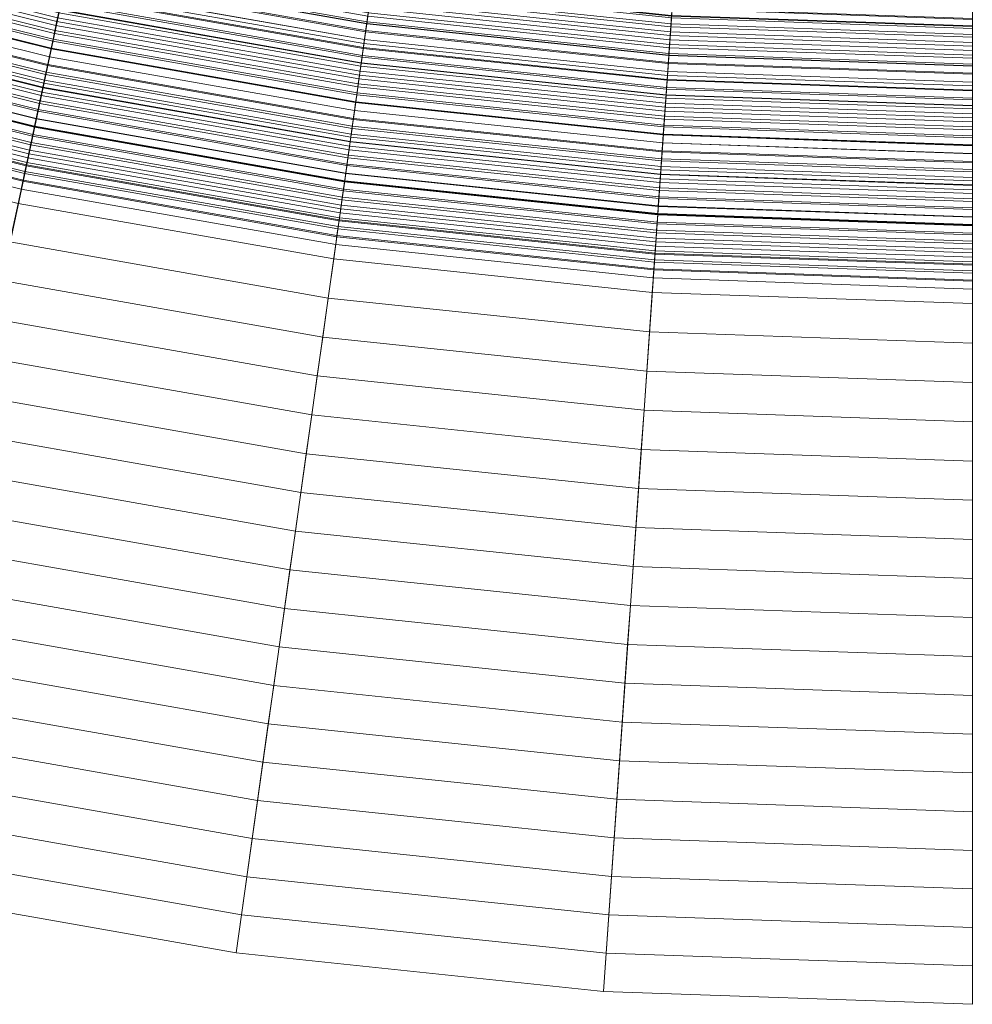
# Model space of a CAD drawing. Header units: centimetres. Extents: x -3.01 to 4.18, y -5.46 to 1.74.
# Tile 14 of 256: x -0.06 to 0.59, y -5.46 to -4.79. Entities that reach past the tile are written whole.
import ezdxf

# ---------------------------------------------------------------- set-up
doc = ezdxf.new("R2010")
doc.units = ezdxf.units.CM
doc.header["$LTSCALE"] = 2.54
doc.layers.add('Lucido design-1', color=7, linetype='Continuous')

# ---------------------------------------------------------------- blocks, each defined once
blk = doc.blocks.new('Gruppo-1')
at = {"color": 142, "linetype": 'Continuous', "lineweight": 9}
for points in [[(-1.52886, -4.77181, 37.29766), (-1.32062, -4.91227, 37.29766), (0.58522, -1.86229, 37.29766), (0.58509, -1.86221, 37.29766)], [(-1.32062, -4.91227, 37.29766), (-1.10309, -5.03786, 37.29766), (0.58535, -1.86237, 37.29766), (0.58522, -1.86229, 37.29766)], [(-1.10309, -5.03786, 37.29766), (-0.87733, -5.14797, 37.29766), (0.58548, -1.86244, 37.29766), (0.58535, -1.86237, 37.29766)], [(-0.87733, -5.14797, 37.29766), (-0.64444, -5.24206, 37.29766), (0.58562, -1.86249, 37.29766), (0.58548, -1.86244, 37.29766)], [(-0.64444, -5.24206, 37.29766), (-0.40555, -5.31968, 37.29766), (0.58577, -1.86254, 37.29766), (0.58562, -1.86249, 37.29766)], [(-0.40555, -5.31968, 37.29766), (-0.16184, -5.38045, 37.29766), (0.58591, -1.86258, 37.29766), (0.58577, -1.86254, 37.29766)], [(-0.16184, -5.38045, 37.29766), (0.08553, -5.42407, 37.29766), (0.58606, -1.8626, 37.29766), (0.58591, -1.86258, 37.29766)], [(0.08553, -5.42407, 37.29766), (0.33533, -5.45032, 37.29766), (0.58621, -1.86262, 37.29766), (0.58606, -1.8626, 37.29766)], [(0.33533, -5.45032, 37.29766), (0.58636, -5.45909, 37.29766), (0.58636, -1.86262, 37.29766), (0.58621, -1.86262, 37.29766)], [(-0.03192, -4.76922, 35.74964), (0.1725, -4.80527, 35.74964), (0.29565, -3.92896, 35.74964), (0.15207, -3.90365, 35.74964)], [(0.15207, -3.90365, 35.85075), (0.29565, -3.92896, 35.85075), (0.1725, -4.80527, 35.85075), (-0.03192, -4.76922, 35.85075)], [(0.1725, -4.80527, 35.74964), (0.37892, -4.82696, 35.74964), (0.44065, -3.9442, 35.74964), (0.29565, -3.92896, 35.74964)], [(0.29565, -3.92896, 35.85075), (0.44065, -3.9442, 35.85075), (0.37892, -4.82696, 35.85075), (0.1725, -4.80527, 35.85075)], [(0.37892, -4.82696, 35.74964), (0.58636, -4.83421, 35.74964), (0.58636, -3.94929, 35.74964), (0.44065, -3.9442, 35.74964)], [(0.44065, -3.9442, 35.85075), (0.58636, -3.94929, 35.85075), (0.58636, -4.83421, 35.85075), (0.37892, -4.82696, 35.85075)], [(-0.02341, -4.72923, 37.81885), (0.17819, -4.76477, 37.81885), (0.17441, -4.79162, 37.80806), (-0.02905, -4.75575, 37.80806)], [(-0.23698, -4.73179, 37.79717), (-0.03468, -4.78223, 37.79717), (-0.0403, -4.80867, 37.7862), (-0.24443, -4.75778, 37.7862)], [(-0.23929, -4.73986, 36.80608), (-0.03643, -4.79044, 36.80608), (-0.03516, -4.78447, 36.80368), (-0.23761, -4.734, 36.80368)], [(-0.24004, -4.74247, 36.66101), (-0.03699, -4.79309, 36.66101), (-0.03811, -4.79838, 36.66301), (-0.24153, -4.74767, 36.66301)], [(-0.24098, -4.74573, 36.80847), (-0.0377, -4.79642, 36.80847), (-0.03643, -4.79044, 36.80608), (-0.23929, -4.73986, 36.80608)], [(-0.23855, -4.73727, 36.65901), (-0.03587, -4.7878, 36.65901), (-0.03699, -4.79309, 36.66101), (-0.24004, -4.74247, 36.66101)], [(-0.24153, -4.74767, 36.66301), (-0.03811, -4.79838, 36.66301), (-0.03924, -4.80368, 36.66501), (-0.24302, -4.75287, 36.66501)], [(-0.24266, -4.75161, 36.81086), (-0.03897, -4.8024, 36.81086), (-0.0377, -4.79642, 36.80847), (-0.24098, -4.74573, 36.80847)], [(-0.02882, -4.75466, 36.79158), (0.17457, -4.79052, 36.79158), (0.17542, -4.78449, 36.78914), (-0.02755, -4.7487, 36.78914)], [(-0.24302, -4.75287, 36.66501), (-0.03924, -4.80368, 36.66501), (-0.04036, -4.80897, 36.667), (-0.24451, -4.75807, 36.667)], [(-0.24435, -4.75748, 36.81323), (-0.04024, -4.80837, 36.81323), (-0.03897, -4.8024, 36.81086), (-0.24266, -4.75161, 36.81086)], [(-0.02905, -4.75575, 37.80806), (0.17441, -4.79162, 37.80806), (0.17065, -4.81843, 37.79717), (-0.03468, -4.78223, 37.79717)], [(-0.02912, -4.75609, 36.64694), (0.17436, -4.79197, 36.64694), (0.17361, -4.79732, 36.64895), (-0.03025, -4.76137, 36.64895)], [(-0.03009, -4.76061, 36.79401), (0.17372, -4.79655, 36.79401), (0.17457, -4.79052, 36.79158), (-0.02882, -4.75466, 36.79158)], [(-0.028, -4.7508, 36.64492), (0.17512, -4.78662, 36.64492), (0.17436, -4.79197, 36.64694), (-0.02912, -4.75609, 36.64694)], [(-0.24443, -4.75778, 37.7862), (-0.0403, -4.80867, 37.7862), (-0.04591, -4.83508, 37.77513), (-0.25187, -4.78373, 37.77513)], [(-0.24772, -4.76924, 36.81797), (-0.04278, -4.82034, 36.81797), (-0.04151, -4.81436, 36.81561), (-0.24603, -4.76336, 36.81561)], [(-0.24601, -4.76327, 36.669), (-0.04149, -4.81426, 36.669), (-0.04261, -4.81956, 36.67099), (-0.2475, -4.76847, 36.67099)], [(-0.24603, -4.76336, 36.81561), (-0.04151, -4.81436, 36.81561), (-0.04024, -4.80837, 36.81323), (-0.24435, -4.75748, 36.81323)], [(-0.24451, -4.75807, 36.667), (-0.04036, -4.80897, 36.667), (-0.04149, -4.81426, 36.669), (-0.24601, -4.76327, 36.669)], [(-0.03025, -4.76137, 36.64895), (0.17361, -4.79732, 36.64895), (0.17286, -4.80267, 36.65097), (-0.03137, -4.76666, 36.65097)], [(-0.03135, -4.76657, 36.79644), (0.17287, -4.80259, 36.79644), (0.17372, -4.79655, 36.79401), (-0.03009, -4.76061, 36.79401)], [(0.38367, -4.75909, 37.82954), (0.58636, -4.76617, 37.82954), (0.58636, -4.79332, 37.81885), (0.38178, -4.78617, 37.81885)], [(-0.24941, -4.77513, 36.82033), (-0.04405, -4.82633, 36.82033), (-0.04278, -4.82034, 36.81797), (-0.24772, -4.76924, 36.81797)], [(-0.2475, -4.76847, 36.67099), (-0.04261, -4.81956, 36.67099), (-0.04374, -4.82485, 36.67297), (-0.24899, -4.77368, 36.67297)], [(-0.03262, -4.77254, 36.79886), (0.17202, -4.80862, 36.79886), (0.17287, -4.80259, 36.79644), (-0.03135, -4.76657, 36.79644)], [(-0.03137, -4.76666, 36.65097), (0.17286, -4.80267, 36.65097), (0.17211, -4.80802, 36.65298), (-0.03249, -4.77194, 36.65298)], [(-0.03192, -4.76922, 35.85075), (0.1725, -4.80527, 35.85075), (0.1725, -4.80527, 35.74964), (-0.03192, -4.76922, 35.74964)], [(0.17819, -4.76477, 37.81885), (0.38178, -4.78617, 37.81885), (0.37988, -4.81322, 37.80806), (0.17441, -4.79162, 37.80806)], [(0.17711, -4.77244, 36.78424), (0.38124, -4.79389, 36.78424), (0.38166, -4.78783, 36.78177), (0.17796, -4.76642, 36.78177)], [(0.17812, -4.76524, 36.6368), (0.38174, -4.78664, 36.6368), (0.38137, -4.79202, 36.63884), (0.17737, -4.77058, 36.63884)], [(-0.25109, -4.78101, 36.82268), (-0.04533, -4.83232, 36.82268), (-0.04405, -4.82633, 36.82033), (-0.24941, -4.77513, 36.82033)], [(-0.24899, -4.77368, 36.67297), (-0.04374, -4.82485, 36.67297), (-0.04487, -4.83015, 36.67496), (-0.25048, -4.77888, 36.67496)], [(-0.03389, -4.7785, 36.80127), (0.17118, -4.81466, 36.80127), (0.17202, -4.80862, 36.79886), (-0.03262, -4.77254, 36.79886)], [(-0.03249, -4.77194, 36.65298), (0.17211, -4.80802, 36.65298), (0.17136, -4.81337, 36.65499), (-0.03362, -4.77723, 36.65499)], [(0.17662, -4.77593, 36.64086), (0.38099, -4.79741, 36.64086), (0.38061, -4.80279, 36.64289), (0.17587, -4.78127, 36.64289)], [(0.17626, -4.77846, 36.78669), (0.38081, -4.79996, 36.78669), (0.38124, -4.79389, 36.78424), (0.17711, -4.77244, 36.78424)], [(0.17737, -4.77058, 36.63884), (0.38137, -4.79202, 36.63884), (0.38099, -4.79741, 36.64086), (0.17662, -4.77593, 36.64086)], [(-0.25278, -4.7869, 36.82502), (-0.0466, -4.83831, 36.82502), (-0.04533, -4.83232, 36.82268), (-0.25109, -4.78101, 36.82268)], [(-0.25048, -4.77888, 36.67496), (-0.04487, -4.83015, 36.67496), (-0.04599, -4.83545, 36.67694), (-0.25198, -4.78409, 36.67694)], [(-0.03468, -4.78223, 37.79717), (0.17065, -4.81843, 37.79717), (0.16688, -4.84521, 37.7862), (-0.0403, -4.80867, 37.7862)], [(-0.03474, -4.78252, 36.657), (0.1706, -4.81872, 36.657), (0.16985, -4.82408, 36.65901), (-0.03587, -4.7878, 36.65901)], [(-0.03516, -4.78447, 36.80368), (0.17033, -4.82071, 36.80368), (0.17118, -4.81466, 36.80127), (-0.03389, -4.7785, 36.80127)], [(-0.03362, -4.77723, 36.65499), (0.17136, -4.81337, 36.65499), (0.1706, -4.81872, 36.657), (-0.03474, -4.78252, 36.657)], [(0.17587, -4.78127, 36.64289), (0.38061, -4.80279, 36.64289), (0.38024, -4.80818, 36.64492), (0.17512, -4.78662, 36.64492)], [(0.17542, -4.78449, 36.78914), (0.38039, -4.80603, 36.78914), (0.38081, -4.79996, 36.78669), (0.17626, -4.77846, 36.78669)], [(0.38166, -4.78783, 36.78177), (0.58636, -4.79498, 36.78177), (0.58636, -4.7889, 36.77931), (0.38208, -4.78177, 36.77931)], [(0.38212, -4.78125, 36.63477), (0.58636, -4.78839, 36.63477), (0.58636, -4.79378, 36.6368), (0.38174, -4.78664, 36.6368)], [(-0.25187, -4.78373, 37.77513), (-0.04591, -4.83508, 37.77513), (-0.05152, -4.86145, 37.76396), (-0.2593, -4.80964, 37.76396)], [(-0.25347, -4.78929, 36.67892), (-0.04712, -4.84074, 36.67892), (-0.04824, -4.84604, 36.6809), (-0.25496, -4.7945, 36.6809)], [(-0.25447, -4.79279, 36.82736), (-0.04787, -4.8443, 36.82736), (-0.0466, -4.83831, 36.82502), (-0.25278, -4.7869, 36.82502)], [(-0.25198, -4.78409, 36.67694), (-0.04599, -4.83545, 36.67694), (-0.04712, -4.84074, 36.67892), (-0.25347, -4.78929, 36.67892)], [(-0.03587, -4.7878, 36.65901), (0.16985, -4.82408, 36.65901), (0.1691, -4.82943, 36.66101), (-0.03699, -4.79309, 36.66101)], [(-0.03643, -4.79044, 36.80608), (0.16948, -4.82675, 36.80608), (0.17033, -4.82071, 36.80368), (-0.03516, -4.78447, 36.80368)], [(0.17512, -4.78662, 36.64492), (0.38024, -4.80818, 36.64492), (0.37986, -4.81357, 36.64694), (0.17436, -4.79197, 36.64694)], [(0.17457, -4.79052, 36.79158), (0.37996, -4.81211, 36.79158), (0.38039, -4.80603, 36.78914), (0.17542, -4.78449, 36.78914)], [(0.38178, -4.78617, 37.81885), (0.58636, -4.79332, 37.81885), (0.58636, -4.82043, 37.80806), (0.37988, -4.81322, 37.80806)], [(0.38124, -4.79389, 36.78424), (0.58636, -4.80106, 36.78424), (0.58636, -4.79498, 36.78177), (0.38166, -4.78783, 36.78177)], [(0.38174, -4.78664, 36.6368), (0.58636, -4.79378, 36.6368), (0.58636, -4.79918, 36.63884), (0.38137, -4.79202, 36.63884)], [(-0.25496, -4.7945, 36.6809), (-0.04824, -4.84604, 36.6809), (-0.04937, -4.85134, 36.68287), (-0.25646, -4.79971, 36.68287)], [(-0.25616, -4.79869, 36.82969), (-0.04915, -4.8503, 36.82969), (-0.04787, -4.8443, 36.82736), (-0.25447, -4.79279, 36.82736)], [(-0.03897, -4.8024, 36.81086), (0.16778, -4.83885, 36.81086), (0.16863, -4.8328, 36.80847), (-0.0377, -4.79642, 36.80847)], [(-0.03699, -4.79309, 36.66101), (0.1691, -4.82943, 36.66101), (0.16835, -4.83479, 36.66301), (-0.03811, -4.79838, 36.66301)], [(-0.0377, -4.79642, 36.80847), (0.16863, -4.8328, 36.80847), (0.16948, -4.82675, 36.80608), (-0.03643, -4.79044, 36.80608)], [(0.17441, -4.79162, 37.80806), (0.37988, -4.81322, 37.80806), (0.378, -4.84023, 37.79717), (0.17065, -4.81843, 37.79717)], [(0.17287, -4.80259, 36.79644), (0.37911, -4.82426, 36.79644), (0.37954, -4.81818, 36.79401), (0.17372, -4.79655, 36.79401)], [(0.17436, -4.79197, 36.64694), (0.37986, -4.81357, 36.64694), (0.37948, -4.81895, 36.64895), (0.17361, -4.79732, 36.64895)], [(0.17372, -4.79655, 36.79401), (0.37954, -4.81818, 36.79401), (0.37996, -4.81211, 36.79158), (0.17457, -4.79052, 36.79158)], [(0.38081, -4.79996, 36.78669), (0.58636, -4.80714, 36.78669), (0.58636, -4.80106, 36.78424), (0.38124, -4.79389, 36.78424)], [(0.38137, -4.79202, 36.63884), (0.58636, -4.79918, 36.63884), (0.58636, -4.80458, 36.64086), (0.38099, -4.79741, 36.64086)], [(-0.25646, -4.79971, 36.68287), (-0.04937, -4.85134, 36.68287), (-0.0505, -4.85664, 36.68484), (-0.25795, -4.80492, 36.68484)], [(-0.25785, -4.80458, 36.83202), (-0.05042, -4.8563, 36.83202), (-0.04915, -4.8503, 36.82969), (-0.25616, -4.79869, 36.82969)], [(-0.03924, -4.80368, 36.66501), (0.16759, -4.84015, 36.66501), (0.16684, -4.8455, 36.667), (-0.04036, -4.80897, 36.667)], [(-0.04024, -4.80837, 36.81323), (0.16693, -4.8449, 36.81323), (0.16778, -4.83885, 36.81086), (-0.03897, -4.8024, 36.81086)], [(-0.03811, -4.79838, 36.66301), (0.16835, -4.83479, 36.66301), (0.16759, -4.84015, 36.66501), (-0.03924, -4.80368, 36.66501)], [(0.17202, -4.80862, 36.79886), (0.37869, -4.83034, 36.79886), (0.37911, -4.82426, 36.79644), (0.17287, -4.80259, 36.79644)], [(0.17286, -4.80267, 36.65097), (0.37911, -4.82434, 36.65097), (0.37873, -4.82974, 36.65298), (0.17211, -4.80802, 36.65298)], [(0.17361, -4.79732, 36.64895), (0.37948, -4.81895, 36.64895), (0.37911, -4.82434, 36.65097), (0.17286, -4.80267, 36.65097)], [(0.38061, -4.80279, 36.64289), (0.58636, -4.80998, 36.64289), (0.58636, -4.81538, 36.64492), (0.38024, -4.80818, 36.64492)], [(0.38039, -4.80603, 36.78914), (0.58636, -4.81323, 36.78914), (0.58636, -4.80714, 36.78669), (0.38081, -4.79996, 36.78669)], [(0.38099, -4.79741, 36.64086), (0.58636, -4.80458, 36.64086), (0.58636, -4.80998, 36.64289), (0.38061, -4.80279, 36.64289)], [(-0.2593, -4.80964, 37.76396), (-0.05152, -4.86145, 37.76396), (-0.05712, -4.88778, 37.7527), (-0.26672, -4.83552, 37.7527)], [(-0.26124, -4.81638, 36.83664), (-0.05298, -4.86831, 36.83664), (-0.0517, -4.8623, 36.83433), (-0.25954, -4.81048, 36.83433)], [(-0.25944, -4.81013, 36.68681), (-0.05162, -4.86194, 36.68681), (-0.05275, -4.86725, 36.68878), (-0.26094, -4.81534, 36.68878)], [(-0.25954, -4.81048, 36.83433), (-0.0517, -4.8623, 36.83433), (-0.05042, -4.8563, 36.83202), (-0.25785, -4.80458, 36.83202)], [(-0.25795, -4.80492, 36.68484), (-0.0505, -4.85664, 36.68484), (-0.05162, -4.86194, 36.68681), (-0.25944, -4.81013, 36.68681)], [(-0.0403, -4.80867, 37.7862), (0.16688, -4.84521, 37.7862), (0.16313, -4.87194, 37.77513), (-0.04591, -4.83508, 37.77513)], [(-0.04151, -4.81436, 36.81561), (0.16607, -4.85096, 36.81561), (0.16693, -4.8449, 36.81323), (-0.04024, -4.80837, 36.81323)], [(-0.04036, -4.80897, 36.667), (0.16684, -4.8455, 36.667), (0.16609, -4.85086, 36.669), (-0.04149, -4.81426, 36.669)], [(0.17118, -4.81466, 36.80127), (0.37826, -4.83643, 36.80127), (0.37869, -4.83034, 36.79886), (0.17202, -4.80862, 36.79886)], [(0.17211, -4.80802, 36.65298), (0.37873, -4.82974, 36.65298), (0.37835, -4.83513, 36.65499), (0.17136, -4.81337, 36.65499)], [(0.1725, -4.80527, 35.85075), (0.37892, -4.82696, 35.85075), (0.37892, -4.82696, 35.74964), (0.1725, -4.80527, 35.74964)], [(0.38024, -4.80818, 36.64492), (0.58636, -4.81538, 36.64492), (0.58636, -4.82078, 36.64694), (0.37986, -4.81357, 36.64694)], [(0.37996, -4.81211, 36.79158), (0.58636, -4.81931, 36.79158), (0.58636, -4.81323, 36.78914), (0.38039, -4.80603, 36.78914)], [(-0.26293, -4.82229, 36.83895), (-0.05425, -4.87432, 36.83895), (-0.05298, -4.86831, 36.83664), (-0.26124, -4.81638, 36.83664)], [(-0.26094, -4.81534, 36.68878), (-0.05275, -4.86725, 36.68878), (-0.05388, -4.87255, 36.69074), (-0.26243, -4.82055, 36.69074)], [(-0.04278, -4.82034, 36.81797), (0.16522, -4.85702, 36.81797), (0.16607, -4.85096, 36.81561), (-0.04151, -4.81436, 36.81561)], [(-0.04149, -4.81426, 36.669), (0.16609, -4.85086, 36.669), (0.16533, -4.85622, 36.67099), (-0.04261, -4.81956, 36.67099)], [(0.17033, -4.82071, 36.80368), (0.37784, -4.84252, 36.80368), (0.37826, -4.83643, 36.80127), (0.17118, -4.81466, 36.80127)], [(0.17136, -4.81337, 36.65499), (0.37835, -4.83513, 36.65499), (0.37798, -4.84052, 36.657), (0.1706, -4.81872, 36.657)], [(0.37988, -4.81322, 37.80806), (0.58636, -4.82043, 37.80806), (0.58636, -4.8475, 37.79717), (0.378, -4.84023, 37.79717)], [(0.37986, -4.81357, 36.64694), (0.58636, -4.82078, 36.64694), (0.58636, -4.82618, 36.64895), (0.37948, -4.81895, 36.64895)], [(0.37954, -4.81818, 36.79401), (0.58636, -4.82541, 36.79401), (0.58636, -4.81931, 36.79158), (0.37996, -4.81211, 36.79158)], [(-0.26462, -4.82819, 36.84124), (-0.05553, -4.88033, 36.84124), (-0.05425, -4.87432, 36.83895), (-0.26293, -4.82229, 36.83895)], [(-0.26243, -4.82055, 36.69074), (-0.05388, -4.87255, 36.69074), (-0.05501, -4.87786, 36.6927), (-0.26393, -4.82577, 36.6927)], [(-0.04405, -4.82633, 36.82033), (0.16437, -4.86308, 36.82033), (0.16522, -4.85702, 36.81797), (-0.04278, -4.82034, 36.81797)], [(-0.04261, -4.81956, 36.67099), (0.16533, -4.85622, 36.67099), (0.16458, -4.86158, 36.67297), (-0.04374, -4.82485, 36.67297)], [(0.17065, -4.81843, 37.79717), (0.378, -4.84023, 37.79717), (0.37611, -4.8672, 37.7862), (0.16688, -4.84521, 37.7862)], [(0.16948, -4.82675, 36.80608), (0.37741, -4.84861, 36.80608), (0.37784, -4.84252, 36.80368), (0.17033, -4.82071, 36.80368)], [(0.1706, -4.81872, 36.657), (0.37798, -4.84052, 36.657), (0.3776, -4.84591, 36.65901), (0.16985, -4.82408, 36.65901)], [(0.37911, -4.82426, 36.79644), (0.58636, -4.8315, 36.79644), (0.58636, -4.82541, 36.79401), (0.37954, -4.81818, 36.79401)], [(0.37948, -4.81895, 36.64895), (0.58636, -4.82618, 36.64895), (0.58636, -4.83158, 36.65097), (0.37911, -4.82434, 36.65097)], [(-0.26632, -4.8341, 36.84353), (-0.05681, -4.88634, 36.84353), (-0.05553, -4.88033, 36.84124), (-0.26462, -4.82819, 36.84124)], [(-0.26393, -4.82577, 36.6927), (-0.05501, -4.87786, 36.6927), (-0.05613, -4.88316, 36.69466), (-0.26542, -4.83098, 36.69466)], [(-0.04487, -4.83015, 36.67496), (0.16383, -4.86695, 36.67496), (0.16307, -4.87231, 36.67694), (-0.04599, -4.83545, 36.67694)], [(-0.04533, -4.83232, 36.82268), (0.16352, -4.86914, 36.82268), (0.16437, -4.86308, 36.82033), (-0.04405, -4.82633, 36.82033)], [(-0.04374, -4.82485, 36.67297), (0.16458, -4.86158, 36.67297), (0.16383, -4.86695, 36.67496), (-0.04487, -4.83015, 36.67496)], [(0.1691, -4.82943, 36.66101), (0.37722, -4.85131, 36.66101), (0.37684, -4.8567, 36.66301), (0.16835, -4.83479, 36.66301)], [(0.16863, -4.8328, 36.80847), (0.37698, -4.8547, 36.80847), (0.37741, -4.84861, 36.80608), (0.16948, -4.82675, 36.80608)], [(0.16985, -4.82408, 36.65901), (0.3776, -4.84591, 36.65901), (0.37722, -4.85131, 36.66101), (0.1691, -4.82943, 36.66101)], [(0.37826, -4.83643, 36.80127), (0.58636, -4.8437, 36.80127), (0.58636, -4.8376, 36.79886), (0.37869, -4.83034, 36.79886)], [(0.37873, -4.82974, 36.65298), (0.58636, -4.83699, 36.65298), (0.58636, -4.84239, 36.65499), (0.37835, -4.83513, 36.65499)], [(0.37869, -4.83034, 36.79886), (0.58636, -4.8376, 36.79886), (0.58636, -4.8315, 36.79644), (0.37911, -4.82426, 36.79644)], [(0.37911, -4.82434, 36.65097), (0.58636, -4.83158, 36.65097), (0.58636, -4.83699, 36.65298), (0.37873, -4.82974, 36.65298)], [(0.37892, -4.82696, 35.85075), (0.58636, -4.83421, 35.85075), (0.58636, -4.83421, 35.74964), (0.37892, -4.82696, 35.74964)], [(-0.26672, -4.83552, 37.7527), (-0.05712, -4.88778, 37.7527), (-0.06271, -4.91408, 37.74135), (-0.27413, -4.86136, 37.74135)], [(-0.26692, -4.83619, 36.69662), (-0.05726, -4.88847, 36.69662), (-0.05839, -4.89378, 36.69857), (-0.26841, -4.84141, 36.69857)], [(-0.26801, -4.84001, 36.84581), (-0.05809, -4.89236, 36.84581), (-0.05681, -4.88634, 36.84353), (-0.26632, -4.8341, 36.84353)], [(-0.26542, -4.83098, 36.69466), (-0.05613, -4.88316, 36.69466), (-0.05726, -4.88847, 36.69662), (-0.26692, -4.83619, 36.69662)], [(-0.04591, -4.83508, 37.77513), (0.16313, -4.87194, 37.77513), (0.15937, -4.89864, 37.76396), (-0.05152, -4.86145, 37.76396)], [(-0.04599, -4.83545, 36.67694), (0.16307, -4.87231, 36.67694), (0.16232, -4.87767, 36.67892), (-0.04712, -4.84074, 36.67892)], [(-0.0466, -4.83831, 36.82502), (0.16267, -4.87521, 36.82502), (0.16352, -4.86914, 36.82268), (-0.04533, -4.83232, 36.82268)], [(0.16835, -4.83479, 36.66301), (0.37684, -4.8567, 36.66301), (0.37647, -4.8621, 36.66501), (0.16759, -4.84015, 36.66501)], [(0.16778, -4.83885, 36.81086), (0.37656, -4.86079, 36.81086), (0.37698, -4.8547, 36.80847), (0.16863, -4.8328, 36.80847)], [(0.37784, -4.84252, 36.80368), (0.58636, -4.8498, 36.80368), (0.58636, -4.8437, 36.80127), (0.37826, -4.83643, 36.80127)], [(0.37835, -4.83513, 36.65499), (0.58636, -4.84239, 36.65499), (0.58636, -4.8478, 36.657), (0.37798, -4.84052, 36.657)], [(-0.26841, -4.84141, 36.69857), (-0.05839, -4.89378, 36.69857), (-0.05952, -4.89908, 36.70052), (-0.26991, -4.84663, 36.70052)], [(-0.26971, -4.84593, 36.84809), (-0.05937, -4.89837, 36.84809), (-0.05809, -4.89236, 36.84581), (-0.26801, -4.84001, 36.84581)], [(-0.04712, -4.84074, 36.67892), (0.16232, -4.87767, 36.67892), (0.16157, -4.88304, 36.6809), (-0.04824, -4.84604, 36.6809)], [(-0.04787, -4.8443, 36.82736), (0.16181, -4.88128, 36.82736), (0.16267, -4.87521, 36.82502), (-0.0466, -4.83831, 36.82502)], [(0.16759, -4.84015, 36.66501), (0.37647, -4.8621, 36.66501), (0.37609, -4.8675, 36.667), (0.16684, -4.8455, 36.667)], [(0.16693, -4.8449, 36.81323), (0.37613, -4.86689, 36.81323), (0.37656, -4.86079, 36.81086), (0.16778, -4.83885, 36.81086)], [(0.378, -4.84023, 37.79717), (0.58636, -4.8475, 37.79717), (0.58636, -4.87454, 37.7862), (0.37611, -4.8672, 37.7862)], [(0.37741, -4.84861, 36.80608), (0.58636, -4.8559, 36.80608), (0.58636, -4.8498, 36.80368), (0.37784, -4.84252, 36.80368)], [(0.37798, -4.84052, 36.657), (0.58636, -4.8478, 36.657), (0.58636, -4.8532, 36.65901), (0.3776, -4.84591, 36.65901)], [(-0.2714, -4.85184, 36.85036), (-0.06065, -4.90439, 36.85036), (-0.05937, -4.89837, 36.84809), (-0.26971, -4.84593, 36.84809)], [(-0.26991, -4.84663, 36.70052), (-0.05952, -4.89908, 36.70052), (-0.06065, -4.90439, 36.70247), (-0.2714, -4.85184, 36.70247)], [(-0.05042, -4.8563, 36.83202), (0.16011, -4.89342, 36.83202), (0.16096, -4.88735, 36.82969), (-0.04915, -4.8503, 36.82969)], [(-0.04824, -4.84604, 36.6809), (0.16157, -4.88304, 36.6809), (0.16081, -4.8884, 36.68287), (-0.04937, -4.85134, 36.68287)], [(-0.04915, -4.8503, 36.82969), (0.16096, -4.88735, 36.82969), (0.16181, -4.88128, 36.82736), (-0.04787, -4.8443, 36.82736)], [(0.16688, -4.84521, 37.7862), (0.37611, -4.8672, 37.7862), (0.37423, -4.89413, 37.77513), (0.16313, -4.87194, 37.77513)], [(0.16607, -4.85096, 36.81561), (0.3757, -4.87299, 36.81561), (0.37613, -4.86689, 36.81323), (0.16693, -4.8449, 36.81323)], [(0.16684, -4.8455, 36.667), (0.37609, -4.8675, 36.667), (0.37571, -4.8729, 36.669), (0.16609, -4.85086, 36.669)], [(0.37698, -4.8547, 36.80847), (0.58636, -4.86201, 36.80847), (0.58636, -4.8559, 36.80608), (0.37741, -4.84861, 36.80608)], [(0.3776, -4.84591, 36.65901), (0.58636, -4.8532, 36.65901), (0.58636, -4.85861, 36.66101), (0.37722, -4.85131, 36.66101)], [(-0.2714, -4.85184, 36.70247), (-0.06065, -4.90439, 36.70247), (-0.06065, -4.90439, 36.85036), (-0.2714, -4.85184, 36.85036)], [(-0.0517, -4.8623, 36.83433), (0.15925, -4.8995, 36.83433), (0.16011, -4.89342, 36.83202), (-0.05042, -4.8563, 36.83202)], [(-0.0505, -4.85664, 36.68484), (0.16006, -4.89377, 36.68484), (0.1593, -4.89914, 36.68681), (-0.05162, -4.86194, 36.68681)], [(-0.04937, -4.85134, 36.68287), (0.16081, -4.8884, 36.68287), (0.16006, -4.89377, 36.68484), (-0.0505, -4.85664, 36.68484)], [(0.16437, -4.86308, 36.82033), (0.37485, -4.8852, 36.82033), (0.37528, -4.8791, 36.81797), (0.16522, -4.85702, 36.81797)], [(0.16533, -4.85622, 36.67099), (0.37533, -4.8783, 36.67099), (0.37496, -4.8837, 36.67297), (0.16458, -4.86158, 36.67297)], [(0.16522, -4.85702, 36.81797), (0.37528, -4.8791, 36.81797), (0.3757, -4.87299, 36.81561), (0.16607, -4.85096, 36.81561)], [(0.16609, -4.85086, 36.669), (0.37571, -4.8729, 36.669), (0.37533, -4.8783, 36.67099), (0.16533, -4.85622, 36.67099)], [(0.37684, -4.8567, 36.66301), (0.58636, -4.86402, 36.66301), (0.58636, -4.86943, 36.66501), (0.37647, -4.8621, 36.66501)], [(0.37656, -4.86079, 36.81086), (0.58636, -4.86812, 36.81086), (0.58636, -4.86201, 36.80847), (0.37698, -4.8547, 36.80847)], [(0.37722, -4.85131, 36.66101), (0.58636, -4.85861, 36.66101), (0.58636, -4.86402, 36.66301), (0.37684, -4.8567, 36.66301)], [(-0.05152, -4.86145, 37.76396), (0.15937, -4.89864, 37.76396), (0.15563, -4.9253, 37.7527), (-0.05712, -4.88778, 37.7527)], [(-0.05298, -4.86831, 36.83664), (0.1584, -4.90558, 36.83664), (0.15925, -4.8995, 36.83433), (-0.0517, -4.8623, 36.83433)], [(-0.05162, -4.86194, 36.68681), (0.1593, -4.89914, 36.68681), (0.15855, -4.90451, 36.68878), (-0.05275, -4.86725, 36.68878)], [(0.16352, -4.86914, 36.82268), (0.37442, -4.89131, 36.82268), (0.37485, -4.8852, 36.82033), (0.16437, -4.86308, 36.82033)], [(0.16458, -4.86158, 36.67297), (0.37496, -4.8837, 36.67297), (0.37458, -4.8891, 36.67496), (0.16383, -4.86695, 36.67496)], [(0.37647, -4.8621, 36.66501), (0.58636, -4.86943, 36.66501), (0.58636, -4.87484, 36.667), (0.37609, -4.8675, 36.667)], [(0.37613, -4.86689, 36.81323), (0.58636, -4.87423, 36.81323), (0.58636, -4.86812, 36.81086), (0.37656, -4.86079, 36.81086)], [(-0.05425, -4.87432, 36.83895), (0.15754, -4.91166, 36.83895), (0.1584, -4.90558, 36.83664), (-0.05298, -4.86831, 36.83664)], [(-0.05275, -4.86725, 36.68878), (0.15855, -4.90451, 36.68878), (0.15779, -4.90987, 36.69074), (-0.05388, -4.87255, 36.69074)], [(0.16267, -4.87521, 36.82502), (0.374, -4.89742, 36.82502), (0.37442, -4.89131, 36.82268), (0.16352, -4.86914, 36.82268)], [(0.16383, -4.86695, 36.67496), (0.37458, -4.8891, 36.67496), (0.3742, -4.8945, 36.67694), (0.16307, -4.87231, 36.67694)], [(0.37611, -4.8672, 37.7862), (0.58636, -4.87454, 37.7862), (0.58636, -4.90154, 37.77513), (0.37423, -4.89413, 37.77513)], [(0.3757, -4.87299, 36.81561), (0.58636, -4.88035, 36.81561), (0.58636, -4.87423, 36.81323), (0.37613, -4.86689, 36.81323)], [(0.37609, -4.8675, 36.667), (0.58636, -4.87484, 36.667), (0.58636, -4.88025, 36.669), (0.37571, -4.8729, 36.669)], [(-0.05553, -4.88033, 36.84124), (0.15669, -4.91775, 36.84124), (0.15754, -4.91166, 36.83895), (-0.05425, -4.87432, 36.83895)], [(-0.05388, -4.87255, 36.69074), (0.15779, -4.90987, 36.69074), (0.15704, -4.91525, 36.6927), (-0.05501, -4.87786, 36.6927)], [(0.16313, -4.87194, 37.77513), (0.37423, -4.89413, 37.77513), (0.37235, -4.92102, 37.76396), (0.15937, -4.89864, 37.76396)], [(0.16181, -4.88128, 36.82736), (0.37357, -4.90353, 36.82736), (0.374, -4.89742, 36.82502), (0.16267, -4.87521, 36.82502)], [(0.16307, -4.87231, 36.67694), (0.3742, -4.8945, 36.67694), (0.37382, -4.8999, 36.67892), (0.16232, -4.87767, 36.67892)], [(0.37528, -4.8791, 36.81797), (0.58636, -4.88647, 36.81797), (0.58636, -4.88035, 36.81561), (0.3757, -4.87299, 36.81561)], [(0.37571, -4.8729, 36.669), (0.58636, -4.88025, 36.669), (0.58636, -4.88566, 36.67099), (0.37533, -4.8783, 36.67099)], [(-0.05613, -4.88316, 36.69466), (0.15628, -4.92062, 36.69466), (0.15553, -4.92599, 36.69662), (-0.05726, -4.88847, 36.69662)], [(-0.05681, -4.88634, 36.84353), (0.15583, -4.92383, 36.84353), (0.15669, -4.91775, 36.84124), (-0.05553, -4.88033, 36.84124)], [(-0.05501, -4.87786, 36.6927), (0.15704, -4.91525, 36.6927), (0.15628, -4.92062, 36.69466), (-0.05613, -4.88316, 36.69466)], [(0.16157, -4.88304, 36.6809), (0.37344, -4.90531, 36.6809), (0.37307, -4.91071, 36.68287), (0.16081, -4.8884, 36.68287)], [(0.16096, -4.88735, 36.82969), (0.37314, -4.90965, 36.82969), (0.37357, -4.90353, 36.82736), (0.16181, -4.88128, 36.82736)], [(0.16232, -4.87767, 36.67892), (0.37382, -4.8999, 36.67892), (0.37344, -4.90531, 36.6809), (0.16157, -4.88304, 36.6809)], [(0.37496, -4.8837, 36.67297), (0.58636, -4.89108, 36.67297), (0.58636, -4.89649, 36.67496), (0.37458, -4.8891, 36.67496)], [(0.37485, -4.8852, 36.82033), (0.58636, -4.89259, 36.82033), (0.58636, -4.88647, 36.81797), (0.37528, -4.8791, 36.81797)], [(0.37533, -4.8783, 36.67099), (0.58636, -4.88566, 36.67099), (0.58636, -4.89108, 36.67297), (0.37496, -4.8837, 36.67297)], [(-0.05712, -4.88778, 37.7527), (0.15563, -4.9253, 37.7527), (0.15189, -4.95191, 37.74135), (-0.06271, -4.91408, 37.74135)], [(-0.05726, -4.88847, 36.69662), (0.15553, -4.92599, 36.69662), (0.15477, -4.93136, 36.69857), (-0.05839, -4.89378, 36.69857)], [(-0.05809, -4.89236, 36.84581), (0.15498, -4.92992, 36.84581), (0.15583, -4.92383, 36.84353), (-0.05681, -4.88634, 36.84353)], [(0.16081, -4.8884, 36.68287), (0.37307, -4.91071, 36.68287), (0.37269, -4.91612, 36.68484), (0.16006, -4.89377, 36.68484)], [(0.16011, -4.89342, 36.83202), (0.37271, -4.91577, 36.83202), (0.37314, -4.90965, 36.82969), (0.16096, -4.88735, 36.82969)], [(0.37458, -4.8891, 36.67496), (0.58636, -4.89649, 36.67496), (0.58636, -4.90191, 36.67694), (0.3742, -4.8945, 36.67694)], [(0.37442, -4.89131, 36.82268), (0.58636, -4.89871, 36.82268), (0.58636, -4.89259, 36.82033), (0.37485, -4.8852, 36.82033)], [(-0.05839, -4.89378, 36.69857), (0.15477, -4.93136, 36.69857), (0.15402, -4.93674, 36.70052), (-0.05952, -4.89908, 36.70052)], [(-0.05937, -4.89837, 36.84809), (0.15412, -4.93602, 36.84809), (0.15498, -4.92992, 36.84581), (-0.05809, -4.89236, 36.84581)], [(0.15925, -4.8995, 36.83433), (0.37228, -4.92189, 36.83433), (0.37271, -4.91577, 36.83202), (0.16011, -4.89342, 36.83202)], [(0.16006, -4.89377, 36.68484), (0.37269, -4.91612, 36.68484), (0.37231, -4.92153, 36.68681), (0.1593, -4.89914, 36.68681)], [(0.37423, -4.89413, 37.77513), (0.58636, -4.90154, 37.77513), (0.58636, -4.9285, 37.76396), (0.37235, -4.92102, 37.76396)], [(0.37357, -4.90353, 36.82736), (0.58636, -4.91097, 36.82736), (0.58636, -4.90484, 36.82502), (0.374, -4.89742, 36.82502)], [(0.3742, -4.8945, 36.67694), (0.58636, -4.90191, 36.67694), (0.58636, -4.90732, 36.67892), (0.37382, -4.8999, 36.67892)], [(0.374, -4.89742, 36.82502), (0.58636, -4.90484, 36.82502), (0.58636, -4.89871, 36.82268), (0.37442, -4.89131, 36.82268)], [(-0.06065, -4.90439, 36.85036), (0.15326, -4.94211, 36.85036), (0.15412, -4.93602, 36.84809), (-0.05937, -4.89837, 36.84809)], [(-0.05952, -4.89908, 36.70052), (0.15402, -4.93674, 36.70052), (0.15326, -4.94211, 36.70247), (-0.06065, -4.90439, 36.70247)], [(0.15937, -4.89864, 37.76396), (0.37235, -4.92102, 37.76396), (0.37047, -4.94788, 37.7527), (0.15563, -4.9253, 37.7527)], [(0.1584, -4.90558, 36.83664), (0.37186, -4.92802, 36.83664), (0.37228, -4.92189, 36.83433), (0.15925, -4.8995, 36.83433)], [(0.1593, -4.89914, 36.68681), (0.37231, -4.92153, 36.68681), (0.37193, -4.92693, 36.68878), (0.15855, -4.90451, 36.68878)], [(0.37314, -4.90965, 36.82969), (0.58636, -4.9171, 36.82969), (0.58636, -4.91097, 36.82736), (0.37357, -4.90353, 36.82736)], [(0.37382, -4.8999, 36.67892), (0.58636, -4.90732, 36.67892), (0.58636, -4.91274, 36.6809), (0.37344, -4.90531, 36.6809)], [(-0.06065, -4.90439, 36.70247), (0.15326, -4.94211, 36.70247), (0.15326, -4.94211, 36.85036), (-0.06065, -4.90439, 36.85036)], [(0.15779, -4.90987, 36.69074), (0.37155, -4.93234, 36.69074), (0.37118, -4.93775, 36.6927), (0.15704, -4.91525, 36.6927)], [(0.15754, -4.91166, 36.83895), (0.37143, -4.93414, 36.83895), (0.37186, -4.92802, 36.83664), (0.1584, -4.90558, 36.83664)], [(0.15855, -4.90451, 36.68878), (0.37193, -4.92693, 36.68878), (0.37155, -4.93234, 36.69074), (0.15779, -4.90987, 36.69074)], [(0.37307, -4.91071, 36.68287), (0.58636, -4.91816, 36.68287), (0.58636, -4.92358, 36.68484), (0.37269, -4.91612, 36.68484)], [(0.37271, -4.91577, 36.83202), (0.58636, -4.92323, 36.83202), (0.58636, -4.9171, 36.82969), (0.37314, -4.90965, 36.82969)], [(0.37344, -4.90531, 36.6809), (0.58636, -4.91274, 36.6809), (0.58636, -4.91816, 36.68287), (0.37307, -4.91071, 36.68287)], [(-0.06271, -4.91408, 37.74135), (0.15189, -4.95191, 37.74135), (0.14815, -4.9785, 37.72991), (-0.06829, -4.94033, 37.72991)], [(0.15704, -4.91525, 36.6927), (0.37118, -4.93775, 36.6927), (0.3708, -4.94316, 36.69466), (0.15628, -4.92062, 36.69466)], [(0.15669, -4.91775, 36.84124), (0.371, -4.94027, 36.84124), (0.37143, -4.93414, 36.83895), (0.15754, -4.91166, 36.83895)], [(0.37228, -4.92189, 36.83433), (0.58636, -4.92937, 36.83433), (0.58636, -4.92323, 36.83202), (0.37271, -4.91577, 36.83202)], [(0.37269, -4.91612, 36.68484), (0.58636, -4.92358, 36.68484), (0.58636, -4.929, 36.68681), (0.37231, -4.92153, 36.68681)], [(0.15498, -4.92992, 36.84581), (0.37014, -4.95254, 36.84581), (0.37057, -4.9464, 36.84353), (0.15583, -4.92383, 36.84353)], [(0.15628, -4.92062, 36.69466), (0.3708, -4.94316, 36.69466), (0.37042, -4.94857, 36.69662), (0.15553, -4.92599, 36.69662)], [(0.15583, -4.92383, 36.84353), (0.37057, -4.9464, 36.84353), (0.371, -4.94027, 36.84124), (0.15669, -4.91775, 36.84124)], [(0.37235, -4.92102, 37.76396), (0.58636, -4.9285, 37.76396), (0.58636, -4.95542, 37.7527), (0.37047, -4.94788, 37.7527)], [(0.37186, -4.92802, 36.83664), (0.58636, -4.93551, 36.83664), (0.58636, -4.92937, 36.83433), (0.37228, -4.92189, 36.83433)], [(0.37231, -4.92153, 36.68681), (0.58636, -4.929, 36.68681), (0.58636, -4.93442, 36.68878), (0.37193, -4.92693, 36.68878)], [(0.15563, -4.9253, 37.7527), (0.37047, -4.94788, 37.7527), (0.36859, -4.97469, 37.74135), (0.15189, -4.95191, 37.74135)], [(0.15412, -4.93602, 36.84809), (0.36971, -4.95868, 36.84809), (0.37014, -4.95254, 36.84581), (0.15498, -4.92992, 36.84581)], [(0.15553, -4.92599, 36.69662), (0.37042, -4.94857, 36.69662), (0.37004, -4.95399, 36.69857), (0.15477, -4.93136, 36.69857)], [(0.37143, -4.93414, 36.83895), (0.58636, -4.94165, 36.83895), (0.58636, -4.93551, 36.83664), (0.37186, -4.92802, 36.83664)], [(0.37193, -4.92693, 36.68878), (0.58636, -4.93442, 36.68878), (0.58636, -4.93984, 36.69074), (0.37155, -4.93234, 36.69074)], [(0.15326, -4.94211, 36.85036), (0.36928, -4.96482, 36.85036), (0.36971, -4.95868, 36.84809), (0.15412, -4.93602, 36.84809)], [(0.15402, -4.93674, 36.70052), (0.36966, -4.9594, 36.70052), (0.36928, -4.96482, 36.70247), (0.15326, -4.94211, 36.70247)], [(0.15477, -4.93136, 36.69857), (0.37004, -4.95399, 36.69857), (0.36966, -4.9594, 36.70052), (0.15402, -4.93674, 36.70052)], [(0.37118, -4.93775, 36.6927), (0.58636, -4.94527, 36.6927), (0.58636, -4.95069, 36.69466), (0.3708, -4.94316, 36.69466)], [(0.371, -4.94027, 36.84124), (0.58636, -4.94779, 36.84124), (0.58636, -4.94165, 36.83895), (0.37143, -4.93414, 36.83895)], [(0.37155, -4.93234, 36.69074), (0.58636, -4.93984, 36.69074), (0.58636, -4.94527, 36.6927), (0.37118, -4.93775, 36.6927)], [(-0.06829, -4.94033, 37.72991), (0.14815, -4.9785, 37.72991), (0.14442, -5.00504, 37.71837), (-0.07386, -4.96655, 37.71837)], [(0.15326, -4.94211, 36.70247), (0.36928, -4.96482, 36.70247), (0.36928, -4.96482, 36.85036), (0.15326, -4.94211, 36.85036)], [(0.3708, -4.94316, 36.69466), (0.58636, -4.95069, 36.69466), (0.58636, -4.95612, 36.69662), (0.37042, -4.94857, 36.69662)], [(0.37057, -4.9464, 36.84353), (0.58636, -4.95394, 36.84353), (0.58636, -4.94779, 36.84124), (0.371, -4.94027, 36.84124)], [(0.37047, -4.94788, 37.7527), (0.58636, -4.95542, 37.7527), (0.58636, -4.9823, 37.74135), (0.36859, -4.97469, 37.74135)], [(0.37042, -4.94857, 36.69662), (0.58636, -4.95612, 36.69662), (0.58636, -4.96154, 36.69857), (0.37004, -4.95399, 36.69857)], [(0.37014, -4.95254, 36.84581), (0.58636, -4.96009, 36.84581), (0.58636, -4.95394, 36.84353), (0.37057, -4.9464, 36.84353)], [(0.15189, -4.95191, 37.74135), (0.36859, -4.97469, 37.74135), (0.36672, -5.00147, 37.72991), (0.14815, -4.9785, 37.72991)], [(0.37004, -4.95399, 36.69857), (0.58636, -4.96154, 36.69857), (0.58636, -4.96697, 36.70052), (0.36966, -4.9594, 36.70052)], [(0.36971, -4.95868, 36.84809), (0.58636, -4.96624, 36.84809), (0.58636, -4.96009, 36.84581), (0.37014, -4.95254, 36.84581)], [(0.36928, -4.96482, 36.85036), (0.58636, -4.9724, 36.85036), (0.58636, -4.96624, 36.84809), (0.36971, -4.95868, 36.84809)], [(0.36966, -4.9594, 36.70052), (0.58636, -4.96697, 36.70052), (0.58636, -4.9724, 36.70247), (0.36928, -4.96482, 36.70247)], [(-0.07386, -4.96655, 37.71837), (0.14442, -5.00504, 37.71837), (0.1407, -5.03154, 37.70674), (-0.07942, -4.99272, 37.70674)], [(0.36928, -4.96482, 36.70247), (0.58636, -4.9724, 36.70247), (0.58636, -4.9724, 36.85036), (0.36928, -4.96482, 36.85036)], [(0.36859, -4.97469, 37.74135), (0.58636, -4.9823, 37.74135), (0.58636, -5.00914, 37.72991), (0.36672, -5.00147, 37.72991)], [(0.14815, -4.9785, 37.72991), (0.36672, -5.00147, 37.72991), (0.36485, -5.0282, 37.71837), (0.14442, -5.00504, 37.71837)], [(-0.07942, -4.99272, 37.70674), (0.1407, -5.03154, 37.70674), (0.13698, -5.058, 37.69502), (-0.08498, -5.01886, 37.69502)], [(0.36672, -5.00147, 37.72991), (0.58636, -5.00914, 37.72991), (0.58636, -5.03594, 37.71837), (0.36485, -5.0282, 37.71837)], [(0.14442, -5.00504, 37.71837), (0.36485, -5.0282, 37.71837), (0.36298, -5.0549, 37.70674), (0.1407, -5.03154, 37.70674)], [(-0.08498, -5.01886, 37.69502), (0.13698, -5.058, 37.69502), (0.13326, -5.08442, 37.6832), (-0.09052, -5.04496, 37.6832)], [(0.1407, -5.03154, 37.70674), (0.36298, -5.0549, 37.70674), (0.36112, -5.08156, 37.69502), (0.13698, -5.058, 37.69502)], [(0.36485, -5.0282, 37.71837), (0.58636, -5.03594, 37.71837), (0.58636, -5.0627, 37.70674), (0.36298, -5.0549, 37.70674)], [(-0.09052, -5.04496, 37.6832), (0.13326, -5.08442, 37.6832), (0.12956, -5.1108, 37.67129), (-0.09606, -5.07101, 37.67129)], [(0.13698, -5.058, 37.69502), (0.36112, -5.08156, 37.69502), (0.35926, -5.10817, 37.6832), (0.13326, -5.08442, 37.6832)], [(0.36298, -5.0549, 37.70674), (0.58636, -5.0627, 37.70674), (0.58636, -5.08942, 37.69502), (0.36112, -5.08156, 37.69502)], [(-0.09606, -5.07101, 37.67129), (0.12956, -5.1108, 37.67129), (0.12585, -5.13714, 37.65929), (-0.10159, -5.09703, 37.65929)], [(0.13326, -5.08442, 37.6832), (0.35926, -5.10817, 37.6832), (0.3574, -5.13475, 37.67129), (0.12956, -5.1108, 37.67129)], [(0.36112, -5.08156, 37.69502), (0.58636, -5.08942, 37.69502), (0.58636, -5.1161, 37.6832), (0.35926, -5.10817, 37.6832)], [(-0.10159, -5.09703, 37.65929), (0.12585, -5.13714, 37.65929), (0.12216, -5.16343, 37.6472), (-0.10711, -5.12301, 37.6472)], [(0.12956, -5.1108, 37.67129), (0.3574, -5.13475, 37.67129), (0.35555, -5.16128, 37.65929), (0.12585, -5.13714, 37.65929)], [(0.35926, -5.10817, 37.6832), (0.58636, -5.1161, 37.6832), (0.58636, -5.14274, 37.67129), (0.3574, -5.13475, 37.67129)], [(-0.10711, -5.12301, 37.6472), (0.12216, -5.16343, 37.6472), (0.11847, -5.18969, 37.63501), (-0.11263, -5.14894, 37.63501)], [(0.12585, -5.13714, 37.65929), (0.35555, -5.16128, 37.65929), (0.35369, -5.18777, 37.6472), (0.12216, -5.16343, 37.6472)], [(0.3574, -5.13475, 37.67129), (0.58636, -5.14274, 37.67129), (0.58636, -5.16934, 37.65929), (0.35555, -5.16128, 37.65929)], [(-0.11263, -5.14894, 37.63501), (0.11847, -5.18969, 37.63501), (0.11478, -5.2159, 37.62274), (-0.11813, -5.17483, 37.62274)], [(0.12216, -5.16343, 37.6472), (0.35369, -5.18777, 37.6472), (0.35184, -5.21422, 37.63501), (0.11847, -5.18969, 37.63501)], [(0.35555, -5.16128, 37.65929), (0.58636, -5.16934, 37.65929), (0.58636, -5.19589, 37.6472), (0.35369, -5.18777, 37.6472)], [(-0.11813, -5.17483, 37.62274), (0.11478, -5.2159, 37.62274), (0.11111, -5.24207, 37.61037), (-0.12363, -5.20068, 37.61037)], [(0.11847, -5.18969, 37.63501), (0.35184, -5.21422, 37.63501), (0.35, -5.24062, 37.62274), (0.11478, -5.2159, 37.62274)], [(0.35369, -5.18777, 37.6472), (0.58636, -5.19589, 37.6472), (0.58636, -5.22241, 37.63501), (0.35184, -5.21422, 37.63501)], [(-0.12363, -5.20068, 37.61037), (0.11111, -5.24207, 37.61037), (0.10743, -5.2682, 37.59791), (-0.12911, -5.22649, 37.59791)], [(0.11478, -5.2159, 37.62274), (0.35, -5.24062, 37.62274), (0.34815, -5.26699, 37.61037), (0.11111, -5.24207, 37.61037)], [(0.35184, -5.21422, 37.63501), (0.58636, -5.22241, 37.63501), (0.58636, -5.24888, 37.62274), (0.35, -5.24062, 37.62274)], [(-0.12911, -5.22649, 37.59791), (0.10743, -5.2682, 37.59791), (0.10377, -5.29429, 37.58536), (-0.13459, -5.25226, 37.58536)], [(0.11111, -5.24207, 37.61037), (0.34815, -5.26699, 37.61037), (0.34631, -5.29331, 37.59791), (0.10743, -5.2682, 37.59791)], [(0.35, -5.24062, 37.62274), (0.58636, -5.24888, 37.62274), (0.58636, -5.27531, 37.61037), (0.34815, -5.26699, 37.61037)], [(-0.13459, -5.25226, 37.58536), (0.10377, -5.29429, 37.58536), (0.10011, -5.32033, 37.57271), (-0.14006, -5.27798, 37.57271)], [(0.10743, -5.2682, 37.59791), (0.34631, -5.29331, 37.59791), (0.34448, -5.31959, 37.58536), (0.10377, -5.29429, 37.58536)], [(0.34815, -5.26699, 37.61037), (0.58636, -5.27531, 37.61037), (0.58636, -5.30169, 37.59791), (0.34631, -5.29331, 37.59791)], [(-0.14006, -5.27798, 37.57271), (0.10011, -5.32033, 37.57271), (0.09645, -5.34633, 37.55998), (-0.14551, -5.30366, 37.55998)], [(0.10377, -5.29429, 37.58536), (0.34448, -5.31959, 37.58536), (0.34264, -5.34582, 37.57271), (0.10011, -5.32033, 37.57271)], [(0.34631, -5.29331, 37.59791), (0.58636, -5.30169, 37.59791), (0.58636, -5.32803, 37.58536), (0.34448, -5.31959, 37.58536)], [(-0.14551, -5.30366, 37.55998), (0.09645, -5.34633, 37.55998), (0.09281, -5.37228, 37.54715), (-0.15096, -5.3293, 37.54715)], [(0.34448, -5.31959, 37.58536), (0.58636, -5.32803, 37.58536), (0.58636, -5.35433, 37.57271), (0.34264, -5.34582, 37.57271)], [(0.10011, -5.32033, 37.57271), (0.34264, -5.34582, 37.57271), (0.34081, -5.37201, 37.55998), (0.09645, -5.34633, 37.55998)], [(-0.15096, -5.3293, 37.54715), (0.09281, -5.37228, 37.54715), (0.08917, -5.39819, 37.53424), (-0.1564, -5.35489, 37.53424)], [(0.09645, -5.34633, 37.55998), (0.34081, -5.37201, 37.55998), (0.33898, -5.39816, 37.54715), (0.09281, -5.37228, 37.54715)], [(0.34264, -5.34582, 37.57271), (0.58636, -5.35433, 37.57271), (0.58636, -5.38059, 37.55998), (0.34081, -5.37201, 37.55998)], [(-0.1564, -5.35489, 37.53424), (0.08917, -5.39819, 37.53424), (0.08553, -5.42407, 37.52124), (-0.16184, -5.38045, 37.52124)], [(0.09281, -5.37228, 37.54715), (0.33898, -5.39816, 37.54715), (0.33716, -5.42426, 37.53424), (0.08917, -5.39819, 37.53424)], [(0.34081, -5.37201, 37.55998), (0.58636, -5.38059, 37.55998), (0.58636, -5.4068, 37.54715), (0.33898, -5.39816, 37.54715)], [(-0.16184, -5.38045, 37.52124), (0.08553, -5.42407, 37.52124), (0.08553, -5.42407, 37.29766), (-0.16184, -5.38045, 37.29766)], [(0.08917, -5.39819, 37.53424), (0.33716, -5.42426, 37.53424), (0.33533, -5.45032, 37.52124), (0.08553, -5.42407, 37.52124)], [(0.33898, -5.39816, 37.54715), (0.58636, -5.4068, 37.54715), (0.58636, -5.43296, 37.53424), (0.33716, -5.42426, 37.53424)], [(0.08553, -5.42407, 37.52124), (0.33533, -5.45032, 37.52124), (0.33533, -5.45032, 37.29766), (0.08553, -5.42407, 37.29766)], [(0.33716, -5.42426, 37.53424), (0.58636, -5.43296, 37.53424), (0.58636, -5.45909, 37.52124), (0.33533, -5.45032, 37.52124)], [(0.33533, -5.45032, 37.52124), (0.58636, -5.45909, 37.52124), (0.58636, -5.45909, 37.29766), (0.33533, -5.45032, 37.29766)]]:
    blk.add_3dface(points, dxfattribs=at)

msp = doc.modelspace()

# ---------------------------------------------------------------- block references
at = {"layer": 'Lucido design-1', "color": 7}
msp.add_blockref('Gruppo-1', (0, 0), dxfattribs=at)

doc.saveas('drawing.dxf')
